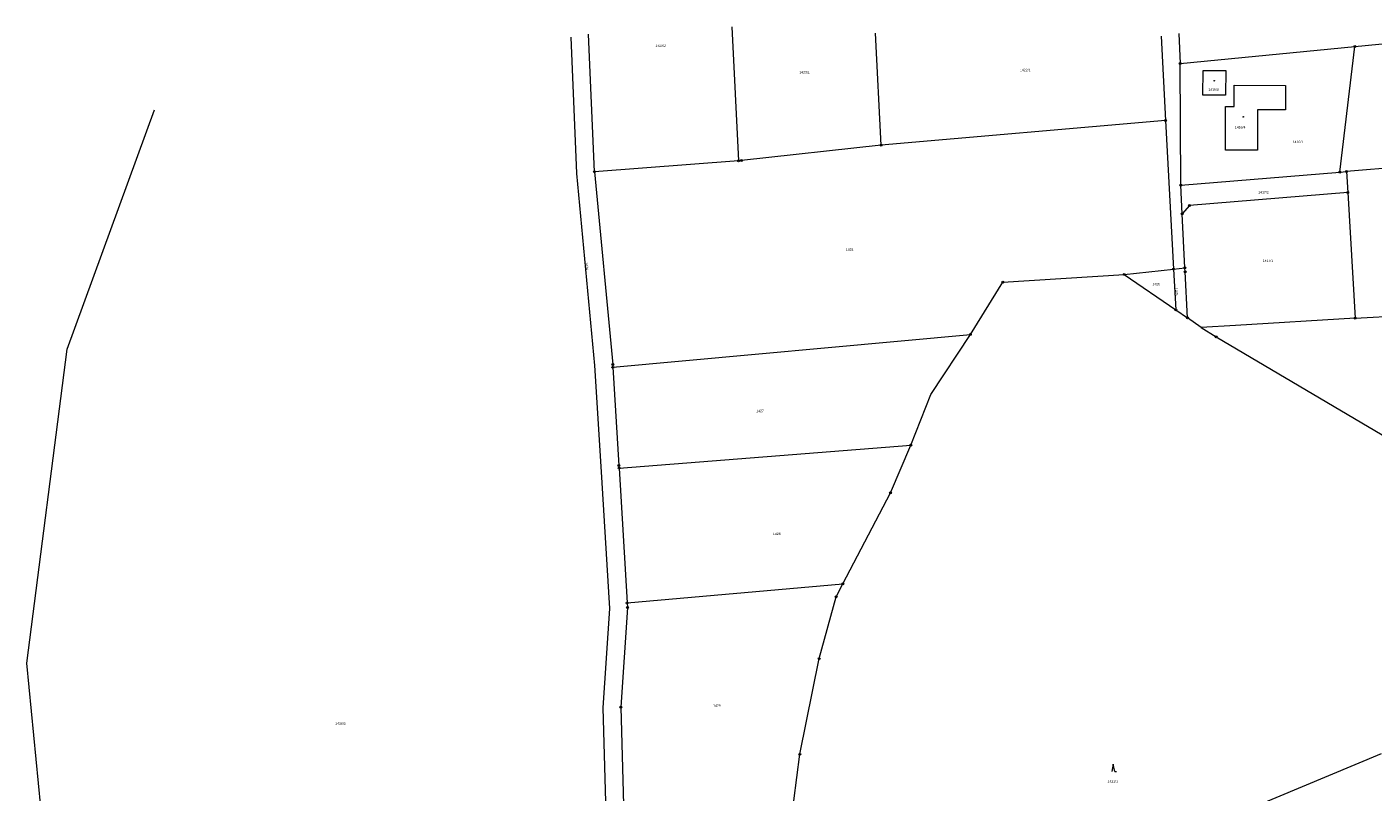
# Model space of a CAD drawing. Header units: metres. Extents: x -457056 to -456407, y -1113260 to -1112665.
# Tile 12 of 16: x -456986 to -456633, y -1112874 to -1112674. Entities that reach past the tile are written whole.
import ezdxf
from ezdxf.enums import TextEntityAlignment as Align

# ---------------------------------------------------------------- set-up
doc = ezdxf.new("R2010")
doc.units = ezdxf.units.M
for name, color, linetype, lineweight in [('KM_doplnkovy_popis', 7, 'Continuous', 0), ('KM_Parcelni_cislo', 7, 'Continuous', 0), ('KM_Plochy_katastr', 7, 'Continuous', 0), ('KM_Vlastnicka_hranice', 7, 'Continuous', 0)]:
    doc.layers.add(name, color=color, linetype=linetype, lineweight=lineweight)
doc.styles.add('Style-cs_Working', font='cs_Working.shx')

# ---------------------------------------------------------------- blocks, each defined once
blk = doc.blocks.new('4.02')
at = {"layer": 'KM_Plochy_katastr', "color": 251, "linetype": 'Continuous', "lineweight": 0}
blk.add_circle((-0.01, 0), 0.175, dxfattribs=at)
blk = doc.blocks.new('3.08')
at = {"layer": 'KM_Plochy_katastr', "color": 251, "linetype": 'Continuous', "lineweight": 0}
for p, q in [((0, 4), (-0.75, 0)), ((0.75, 0), (0, 4)), ((0.75, 0), (1.75, 0))]:
    blk.add_line(p, q, dxfattribs=at)
blk = doc.blocks.new('1.05')
at = {"layer": 'KM_doplnkovy_popis', "color": 251, "linetype": 'Continuous', "lineweight": 0}
for radius in [0.5, 0.0303]:
    blk.add_circle((0, 0), radius, dxfattribs=at)

msp = doc.modelspace()

# ---------------------------------------------------------------- linework, layer by layer
at = {"layer": 'KM_Vlastnicka_hranice', "linetype": 'Continuous'}
for p, q in [((-456836.98, -1112711.86), (-456838.54, -1112675.84)), ((-456801.06, -1112673.97), (-456799.31, -1112709)), ((-456761.91, -1112704.92), (-456763.41, -1112675.56)), ((-456688.6, -1112676.38), (-456687.47, -1112698.43)), ((-456683.99, -1112675.7), (-456683.63, -1112683.53)), ((-456637.86, -1112679.06), (-456595.09, -1112674.88)), ((-456683.63, -1112683.53), (-456637.86, -1112679.06)), ((-456641.81, -1112711.98), (-456637.86, -1112679.06)), ((-456683.43, -1112715.38), (-456683.63, -1112683.53)), ((-456687.47, -1112698.43), (-456761.91, -1112704.92)), ((-456687.47, -1112698.43), (-456685.32, -1112737.34)), ((-456600.3, -1112708.58), (-456640.06, -1112711.84)), ((-456799.31, -1112709), (-456836.98, -1112711.86)), ((-456683.43, -1112715.38), (-456641.81, -1112711.98)), ((-456641.81, -1112711.98), (-456640.06, -1112711.84)), ((-456640.06, -1112711.84), (-456639.73, -1112717.33)), ((-456683.06, -1112722.87), (-456683.43, -1112715.38)), ((-456639.73, -1112717.33), (-456637.77, -1112750.21)), ((-456682.35, -1112737.03), (-456683.06, -1112722.87)), ((-456685.32, -1112737.34), (-456682.35, -1112737.03)), ((-456698.24, -1112738.74), (-456685.32, -1112737.34)), ((-456698.24, -1112738.74), (-456684.73, -1112748.06)), ((-456685.32, -1112737.34), (-456684.73, -1112748.06)), ((-456684.73, -1112748.06), (-456681.69, -1112750.14)), ((-456678.13, -1112752.61), (-456681.69, -1112750.14)), ((-456637.77, -1112750.21), (-456604.55, -1112748.23)), ((-456832.19, -1112763.07), (-456738.56, -1112754.44)), ((-456830.59, -1112789.43), (-456754.18, -1112783.43)), ((-456830.59, -1112789.43), (-456828.43, -1112824.76)), ((-456828.43, -1112824.76), (-456771.95, -1112819.75))]:
    msp.add_line(p, q, dxfattribs=at)
at = {"layer": 'KM_Vlastnicka_hranice', "linetype": 'Continuous', "flags": 128}
for points in [[(-456843.25, -1112676.66), (-456841.71, -1112712.31), (-456836.97, -1112762.61), (-456835.37, -1112789.06), (-456833.11, -1112826.21), (-456834.87, -1112852.17), (-456833.7, -1112892.22)], [(-456671.61, -1112685.4), (-456671.73, -1112691.85), (-456677.7, -1112691.83), (-456677.6, -1112685.36), (-456671.61, -1112685.4)], [(-456671.7, -1112706.21), (-456671.73, -1112694.77), (-456669.48, -1112694.78), (-456669.48, -1112689.25), (-456656.05, -1112689.28), (-456656.05, -1112695.71), (-456663.33, -1112695.71), (-456663.32, -1112706.22), (-456671.7, -1112706.21)], [(-456977.72, -1112922.21), (-456985.67, -1112840.5), (-456975.16, -1112758.28), (-456952.26, -1112695.71)], [(-456761.91, -1112704.92), (-456798.53, -1112708.94), (-456799.31, -1112709)], [(-456836.98, -1112711.86), (-456832.23, -1112762.32), (-456832.19, -1112763.07)], [(-456639.73, -1112717.33), (-456681.16, -1112720.71), (-456683.06, -1112722.87)], [(-456681.69, -1112750.14), (-456682.3, -1112738.07), (-456682.35, -1112737.03)], [(-456738.56, -1112754.44), (-456730.07, -1112740.76), (-456698.24, -1112738.74)], [(-456637.77, -1112750.21), (-456669.13, -1112752.08), (-456678.13, -1112752.61)], [(-456754.18, -1112783.43), (-456748.95, -1112770.18), (-456738.56, -1112754.44)], [(-456678.13, -1112752.61), (-456674.19, -1112755.09), (-456608.96, -1112793.58)], [(-456832.19, -1112763.07), (-456830.63, -1112788.77), (-456830.59, -1112789.43)], [(-456771.95, -1112819.75), (-456759.48, -1112795.95), (-456754.18, -1112783.43)], [(-456784.84, -1112876.55), (-456783.25, -1112864.37), (-456778.14, -1112839.32), (-456773.71, -1112823.11), (-456771.95, -1112819.75)], [(-456828.43, -1112824.76), (-456828.36, -1112825.92), (-456830.12, -1112852.04), (-456829.24, -1112883.97)], [(-456780.33, -1112930.87), (-456712.6, -1112898.26), (-456630.9, -1112864.19)]]:
    msp.add_lwpolyline(points, dxfattribs=at)

# ---------------------------------------------------------------- block references
at = {"layer": 'KM_doplnkovy_popis', "linetype": 'Continuous', "xscale": 0.5, "yscale": 0.5, "zscale": 0.5}
for p in [(-456637.86, -1112679.06), (-456683.63, -1112683.53), (-456687.47, -1112698.43), (-456761.91, -1112704.92), (-456799.31, -1112709), (-456798.53, -1112708.94), (-456836.98, -1112711.86), (-456641.81, -1112711.98), (-456640.06, -1112711.84), (-456683.43, -1112715.38), (-456639.73, -1112717.33), (-456683.06, -1112722.87), (-456681.16, -1112720.71), (-456685.32, -1112737.34), (-456682.35, -1112737.03), (-456730.07, -1112740.76), (-456698.24, -1112738.74), (-456682.3, -1112738.07), (-456684.73, -1112748.06), (-456681.69, -1112750.14), (-456637.77, -1112750.21), (-456738.56, -1112754.44), (-456674.19, -1112755.09), (-456832.23, -1112762.32), (-456832.19, -1112763.07), (-456754.18, -1112783.43), (-456830.63, -1112788.77), (-456830.59, -1112789.43), (-456759.48, -1112795.95), (-456771.95, -1112819.75), (-456828.43, -1112824.76), (-456773.71, -1112823.11), (-456828.36, -1112825.92), (-456778.14, -1112839.32), (-456830.12, -1112852.04), (-456783.25, -1112864.37)]:
    msp.add_blockref('1.05', p, dxfattribs=at)
at = {"layer": 'KM_Plochy_katastr', "linetype": 'Continuous', "xscale": 0.5, "yscale": 0.5, "zscale": 0.5}
for name, p in [('4.02', (-456674.67, -1112688.05)), ('4.02', (-456667.08, -1112697.49)), ('3.08', (-456701.14, -1112868.91))]:
    msp.add_blockref(name, p, dxfattribs=at)

# ---------------------------------------------------------------- texts
at = {"layer": 'KM_Parcelni_cislo', "linetype": 'Continuous', "style": 'Style-cs_Working'}
for s, p in [('1423/2', (-456819.69, -1112679.23)), ('1423/1', (-456782, -1112686.16)), ('1422/1', (-456724.19, -1112685.58)), ('1416/4', (-456667.91, -1112700.57)), ('1416/1', (-456652.76, -1112704.38)), ('1417/2', (-456661.8, -1112717.59)), ('1424', (-456770.17, -1112732.56)), ('1417/1', (-456660.63, -1112735.5)), ('1426', (-456689.9, -1112741.62)), ('1427', (-456793.66, -1112774.81)), ('1428', (-456789.27, -1112806.98)), ('1429', (-456804.94, -1112851.93)), ('1435/2', (-456903.55, -1112856.62)), ('1431/1', (-456701.27, -1112871.79))]:
    msp.add_text(s, height=0.65, dxfattribs=at).set_placement(p, align=Align.CENTER)
for s, rotation, p in [('1416/5', 2, (-456674.84, -1112690.67)), ('1434', 274, (-456839.32, -1112736.61)), ('1425', 273, (-456684.9, -1112743.29))]:
    msp.add_text(s, height=0.65, rotation=rotation, dxfattribs=at).set_placement(p, align=Align.CENTER)

doc.saveas('drawing.dxf')
